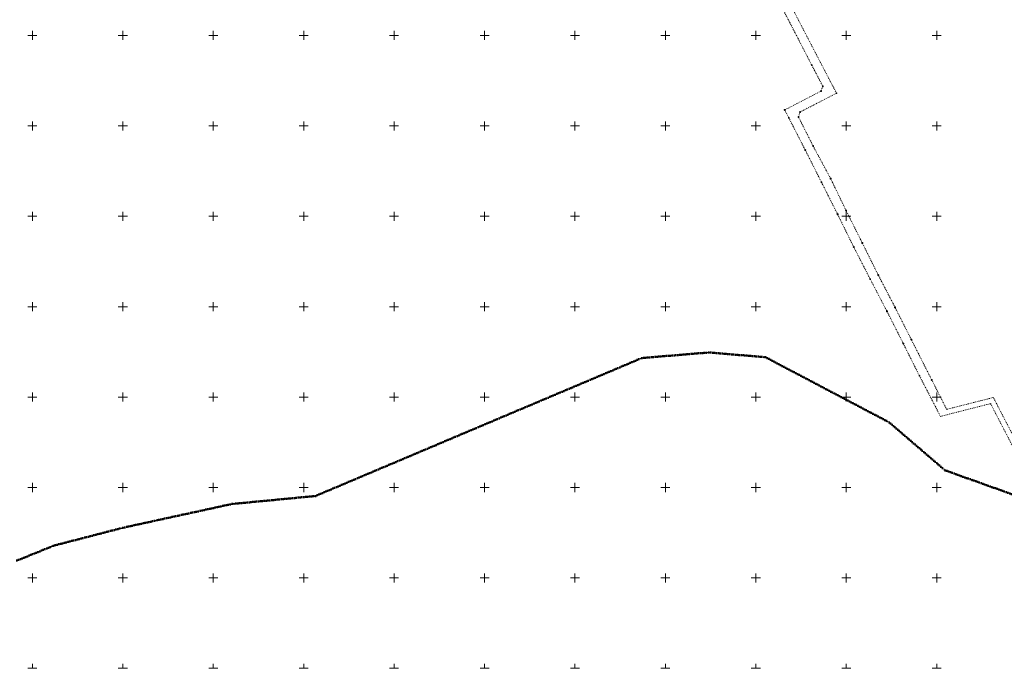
# Model space of a CAD drawing. Extents: x 6414462 to 20492237, y 5756825 to 17376351.
# Tile 102 of 127: x 6498093 to 6498637, y 5809250 to 5809609. Entities that reach past the tile are written whole.
import ezdxf

# ---------------------------------------------------------------- set-up
doc = ezdxf.new("R2010")
doc.units = 0
for name, pattern in [('2324-2024 mdcp$0$KROPK2', [1, 0.05, -0.95]), ('2324-2024 mdcp$0$PRZER1-1', [1, 0.5, -0.5]), ('2324-2024 mdcp$0$PRZER3-2', [2.5, 1.5, -1]), ('Lipnica teren 1$0$HIDDEN2', [0.1875, 0.125, -0.0625])]:
    doc.linetypes.add(name, pattern=pattern)
for name, color, linetype, lineweight in [('2324-2024 mdcp$0$GEPPGD', 7, 'Continuous', 18), ('2324-2024 mdcp$0$GEPPGO', 7, 'Continuous', 18), ('2324-2024 mdcp$0$GESJAE', 7, 'Continuous', 50), ('2324-2024 mdcp$0$GESJOB', 7, 'Continuous', 35), ('2324-2024 mdcp$0$Ramka sekcyjna', 7, 'Continuous', 18)]:
    doc.layers.add(name, color=color, linetype=linetype, lineweight=lineweight)
doc.layers.add('2324-2024 mdcp$0$GESUZY', color=7, linetype='Continuous', lineweight=18, true_color=0x008000)
doc.layers.add('Lipnica teren 1$0$demontaże', color=10, linetype='Continuous')

# ---------------------------------------------------------------- blocks, each defined once
blk = doc.blocks.new('2324-2024 mdcp$0$GEPPGD1_1')
at = {"true_color": 0xffffff}
blk.add_hatch(color=7, dxfattribs=at).paths.add_polyline_path([(0, -0.25), (0.077254, -0.237764), (0.146946, -0.202254), (0.202254, -0.146946), (0.237764, -0.077254), (0.25, 0), (0.237764, 0.077254), (0.202254, 0.146946), (0.146946, 0.202254), (0.077254, 0.237764), (0, 0.25), (-0.077254, 0.237764), (-0.146946, 0.202254), (-0.202254, 0.146946), (-0.237764, 0.077254), (-0.25, 0), (-0.237764, -0.077254), (-0.202254, -0.146946), (-0.146946, -0.202254), (-0.077254, -0.237764), (0, -0.25)])
at = {"color": 0}
blk.add_lwpolyline([(0, 0.25), (0.077254, 0.237764), (0.146946, 0.202254), (0.202254, 0.146946), (0.237764, 0.077254), (0.25, 0), (0.237764, -0.077254), (0.202254, -0.146946), (0.146946, -0.202254), (0.077254, -0.237764), (0, -0.25), (-0.077254, -0.237764), (-0.146946, -0.202254), (-0.202254, -0.146946), (-0.237764, -0.077254), (-0.25, 0), (-0.237764, 0.077254), (-0.202254, 0.146946), (-0.146946, 0.202254), (-0.077254, 0.237764)], close=True, dxfattribs=at)
blk = doc.blocks.new('2324-2024 mdcp$0$GEPPGO1_1')
at = {"true_color": 0xffffff}
blk.add_hatch(color=7, dxfattribs=at).paths.add_polyline_path([(0, -0.25), (0.077254, -0.237764), (0.146946, -0.202254), (0.202254, -0.146946), (0.237764, -0.077254), (0.25, 0), (0.237764, 0.077254), (0.202254, 0.146946), (0.146946, 0.202254), (0.077254, 0.237764), (0, 0.25), (-0.077254, 0.237764), (-0.146946, 0.202254), (-0.202254, 0.146946), (-0.237764, 0.077254), (-0.25, 0), (-0.237764, -0.077254), (-0.202254, -0.146946), (-0.146946, -0.202254), (-0.077254, -0.237764), (0, -0.25)])
at = {"color": 0}
blk.add_lwpolyline([(0, 0.25), (0.077254, 0.237764), (0.146946, 0.202254), (0.202254, 0.146946), (0.237764, 0.077254), (0.25, 0), (0.237764, -0.077254), (0.202254, -0.146946), (0.146946, -0.202254), (0.077254, -0.237764), (0, -0.25), (-0.077254, -0.237764), (-0.146946, -0.202254), (-0.202254, -0.146946), (-0.237764, -0.077254), (-0.25, 0), (-0.237764, 0.077254), (-0.202254, 0.146946), (-0.146946, 0.202254), (-0.077254, 0.237764)], close=True, dxfattribs=at)
blk = doc.blocks.new('2324-2024 mdcp$0$GEPPGD1_2')
at = {"true_color": 0xffffff}
blk.add_hatch(color=7, dxfattribs=at).paths.add_polyline_path([(0, -0.25), (0.077254, -0.237764), (0.146946, -0.202254), (0.202254, -0.146946), (0.237764, -0.077254), (0.25, 0), (0.237764, 0.077254), (0.202254, 0.146946), (0.146946, 0.202254), (0.077254, 0.237764), (0, 0.25), (-0.077254, 0.237764), (-0.146946, 0.202254), (-0.202254, 0.146946), (-0.237764, 0.077254), (-0.25, 0), (-0.237764, -0.077254), (-0.202254, -0.146946), (-0.146946, -0.202254), (-0.077254, -0.237764), (0, -0.25)])
blk.add_hatch(color=0).paths.add_polyline_path([(0, -0.045), (0.013906, -0.042798), (0.02645, -0.036406), (0.036406, -0.02645), (0.042798, -0.013906), (0.045, 0), (0.042798, 0.013906), (0.036406, 0.02645), (0.02645, 0.036406), (0.013906, 0.042798), (0, 0.045), (-0.013906, 0.042798), (-0.02645, 0.036406), (-0.036406, 0.02645), (-0.042798, 0.013906), (-0.045, 0), (-0.042798, -0.013906), (-0.036406, -0.02645), (-0.02645, -0.036406), (-0.013906, -0.042798), (0, -0.045)])
blk = doc.blocks.new('2324-2024 mdcp')
at = {"layer": '2324-2024 mdcp$0$GESJAE', "color": 7, "linetype": '2324-2024 mdcp$0$KROPK2', "lineweight": 50}
blk.add_lwpolyline([(6498091.39, 5809309.54), (6498111.63, 5809317.79), (6498150.07, 5809327.74), (6498168.96, 5809331.87), (6498175.24, 5809333.24), (6498193.92, 5809337.31), (6498210.37, 5809340.9), (6498212.45, 5809341.09), (6498256.47, 5809345.29), (6498436.99, 5809421.61), (6498474.08, 5809424.68), (6498505.32, 5809422.06), (6498573.7, 5809386.04), (6498604.63, 5809359.48), (6498619.59, 5809354.14), (6498649.96, 5809343.29)], dxfattribs=at)
at = {"layer": '2324-2024 mdcp$0$GESJOB', "color": 7, "linetype": '2324-2024 mdcp$0$PRZER3-2', "lineweight": 35}
blk.add_lwpolyline([(6498091.39, 5809309.54), (6498111.63, 5809317.79), (6498150.07, 5809327.74), (6498168.96, 5809331.87), (6498175.24, 5809333.24), (6498193.92, 5809337.31), (6498210.37, 5809340.9), (6498212.45, 5809341.09), (6498256.47, 5809345.29), (6498436.99, 5809421.61), (6498474.08, 5809424.68), (6498505.32, 5809422.06), (6498573.7, 5809386.04), (6498604.63, 5809359.48), (6498619.59, 5809354.14), (6498649.96, 5809343.29)], dxfattribs=at)
at = {"layer": '2324-2024 mdcp$0$GESUZY', "color": 96, "linetype": '2324-2024 mdcp$0$PRZER1-1', "lineweight": 18, "true_color": 0x008000}
for points in [[(6498508.58, 5809626.85), (6498530.93, 5809583.6), (6498537.04, 5809571.89), (6498536.08, 5809569.28), (6498515.97, 5809558.82), (6498518.23, 5809554.42), (6498527.32, 5809536.64), (6498536.3, 5809518.81), (6498545.23, 5809501.07), (6498554.12, 5809483.02), (6498563.23, 5809465.26), (6498572.52, 5809447.43), (6498581.55, 5809429.57), (6498590.46, 5809411.76), (6498600.7, 5809392.03), (6498601.92, 5809389.31), (6498604.91, 5809390.03), (6498629.8, 5809396.41), (6498656.08, 5809345.51)], [(6498658.9, 5809346.54), (6498631.33, 5809399.81), (6498605.51, 5809393.2), (6498597.27, 5809409.49), (6498586, 5809431.76), (6498576.96, 5809449.64), (6498567.68, 5809467.48), (6498558.88, 5809485.22), (6498549.88, 5809503.21), (6498541.39, 5809520.79), (6498531.67, 5809538.86), (6498523.57, 5809554.94), (6498524.44, 5809557.64), (6498544.63, 5809568.1), (6498542.29, 5809572.49), (6498477.47, 5809697.13)]]:
    blk.add_lwpolyline(points, dxfattribs=at)
at = {"layer": '2324-2024 mdcp$0$Ramka sekcyjna', "color": 7, "linetype": 'Continuous', "lineweight": 18, "flags": 128}
for points in [[(6498100, 5809597.5), (6498100, 5809602.5)], [(6498150, 5809597.5), (6498150, 5809602.5)], [(6498200, 5809597.5), (6498200, 5809602.5)], [(6498250, 5809597.5), (6498250, 5809602.5)], [(6498300, 5809597.5), (6498300, 5809602.5)], [(6498350, 5809597.5), (6498350, 5809602.5)], [(6498400, 5809597.5), (6498400, 5809602.5)], [(6498400, 5809597.5), (6498400, 5809602.5)], [(6498450, 5809597.5), (6498450, 5809602.5)], [(6498500, 5809597.5), (6498500, 5809602.5)], [(6498550, 5809597.5), (6498550, 5809602.5)], [(6498600, 5809597.5), (6498600, 5809602.5)], [(6498102.5, 5809600), (6498097.5, 5809600)], [(6498152.5, 5809600), (6498147.5, 5809600)], [(6498202.5, 5809600), (6498197.5, 5809600)], [(6498252.5, 5809600), (6498247.5, 5809600)], [(6498302.5, 5809600), (6498297.5, 5809600)], [(6498352.5, 5809600), (6498347.5, 5809600)], [(6498400, 5809600), (6498397.5, 5809600)], [(6498400, 5809600), (6498402.5, 5809600)], [(6498452.5, 5809600), (6498447.5, 5809600)], [(6498502.5, 5809600), (6498497.5, 5809600)], [(6498552.5, 5809600), (6498547.5, 5809600)], [(6498602.5, 5809600), (6498597.5, 5809600)], [(6498100, 5809547.5), (6498100, 5809552.5)], [(6498150, 5809547.5), (6498150, 5809552.5)], [(6498200, 5809547.5), (6498200, 5809552.5)], [(6498250, 5809547.5), (6498250, 5809552.5)], [(6498300, 5809547.5), (6498300, 5809552.5)], [(6498350, 5809547.5), (6498350, 5809552.5)], [(6498400, 5809547.5), (6498400, 5809552.5)], [(6498400, 5809547.5), (6498400, 5809552.5)], [(6498450, 5809547.5), (6498450, 5809552.5)], [(6498500, 5809547.5), (6498500, 5809552.5)], [(6498550, 5809547.5), (6498550, 5809552.5)], [(6498600, 5809547.5), (6498600, 5809552.5)], [(6498102.5, 5809550), (6498097.5, 5809550)], [(6498152.5, 5809550), (6498147.5, 5809550)], [(6498202.5, 5809550), (6498197.5, 5809550)], [(6498252.5, 5809550), (6498247.5, 5809550)], [(6498302.5, 5809550), (6498297.5, 5809550)], [(6498352.5, 5809550), (6498347.5, 5809550)], [(6498400, 5809550), (6498397.5, 5809550)], [(6498400, 5809550), (6498402.5, 5809550)], [(6498452.5, 5809550), (6498447.5, 5809550)], [(6498502.5, 5809550), (6498497.5, 5809550)], [(6498552.5, 5809550), (6498547.5, 5809550)], [(6498602.5, 5809550), (6498597.5, 5809550)], [(6498102.5, 5809500), (6498097.5, 5809500)], [(6498102.5, 5809500), (6498097.5, 5809500)], [(6498100, 5809500), (6498100, 5809502.5)], [(6498100, 5809500), (6498100, 5809497.5)], [(6498152.5, 5809500), (6498147.5, 5809500)], [(6498152.5, 5809500), (6498147.5, 5809500)], [(6498150, 5809500), (6498150, 5809502.5)], [(6498150, 5809500), (6498150, 5809497.5)], [(6498202.5, 5809500), (6498197.5, 5809500)], [(6498202.5, 5809500), (6498197.5, 5809500)], [(6498200, 5809500), (6498200, 5809502.5)], [(6498200, 5809500), (6498200, 5809497.5)], [(6498252.5, 5809500), (6498247.5, 5809500)], [(6498252.5, 5809500), (6498247.5, 5809500)], [(6498250, 5809500), (6498250, 5809502.5)], [(6498250, 5809500), (6498250, 5809497.5)], [(6498302.5, 5809500), (6498297.5, 5809500)], [(6498302.5, 5809500), (6498297.5, 5809500)], [(6498300, 5809500), (6498300, 5809502.5)], [(6498300, 5809500), (6498300, 5809497.5)], [(6498352.5, 5809500), (6498347.5, 5809500)], [(6498352.5, 5809500), (6498347.5, 5809500)], [(6498350, 5809500), (6498350, 5809502.5)], [(6498350, 5809500), (6498350, 5809497.5)], [(6498400, 5809500), (6498397.5, 5809500)], [(6498400, 5809500), (6498397.5, 5809500)], [(6498400, 5809500), (6498400, 5809502.5)], [(6498400, 5809500), (6498400, 5809502.5)], [(6498400, 5809500), (6498402.5, 5809500)], [(6498400, 5809500), (6498400, 5809497.5)], [(6498400, 5809500), (6498400, 5809497.5)], [(6498400, 5809500), (6498402.5, 5809500)], [(6498452.5, 5809500), (6498447.5, 5809500)], [(6498452.5, 5809500), (6498447.5, 5809500)], [(6498450, 5809500), (6498450, 5809502.5)], [(6498450, 5809500), (6498450, 5809497.5)], [(6498502.5, 5809500), (6498497.5, 5809500)], [(6498502.5, 5809500), (6498497.5, 5809500)], [(6498500, 5809500), (6498500, 5809502.5)], [(6498500, 5809500), (6498500, 5809497.5)], [(6498552.5, 5809500), (6498547.5, 5809500)], [(6498552.5, 5809500), (6498547.5, 5809500)], [(6498550, 5809500), (6498550, 5809502.5)], [(6498550, 5809500), (6498550, 5809497.5)], [(6498602.5, 5809500), (6498597.5, 5809500)], [(6498602.5, 5809500), (6498597.5, 5809500)], [(6498600, 5809500), (6498600, 5809502.5)], [(6498600, 5809500), (6498600, 5809497.5)], [(6498102.5, 5809450), (6498097.5, 5809450)], [(6498100, 5809447.5), (6498100, 5809452.5)], [(6498152.5, 5809450), (6498147.5, 5809450)], [(6498150, 5809447.5), (6498150, 5809452.5)], [(6498202.5, 5809450), (6498197.5, 5809450)], [(6498200, 5809447.5), (6498200, 5809452.5)], [(6498252.5, 5809450), (6498247.5, 5809450)], [(6498250, 5809447.5), (6498250, 5809452.5)], [(6498302.5, 5809450), (6498297.5, 5809450)], [(6498300, 5809447.5), (6498300, 5809452.5)], [(6498352.5, 5809450), (6498347.5, 5809450)], [(6498350, 5809447.5), (6498350, 5809452.5)], [(6498400, 5809450), (6498397.5, 5809450)], [(6498400, 5809447.5), (6498400, 5809452.5)], [(6498400, 5809447.5), (6498400, 5809452.5)], [(6498400, 5809450), (6498402.5, 5809450)], [(6498452.5, 5809450), (6498447.5, 5809450)], [(6498450, 5809447.5), (6498450, 5809452.5)], [(6498502.5, 5809450), (6498497.5, 5809450)], [(6498500, 5809447.5), (6498500, 5809452.5)], [(6498552.5, 5809450), (6498547.5, 5809450)], [(6498550, 5809447.5), (6498550, 5809452.5)], [(6498602.5, 5809450), (6498597.5, 5809450)], [(6498600, 5809447.5), (6498600, 5809452.5)], [(6498102.5, 5809400), (6498097.5, 5809400)], [(6498100, 5809397.5), (6498100, 5809402.5)], [(6498152.5, 5809400), (6498147.5, 5809400)], [(6498150, 5809397.5), (6498150, 5809402.5)], [(6498202.5, 5809400), (6498197.5, 5809400)], [(6498200, 5809397.5), (6498200, 5809402.5)], [(6498252.5, 5809400), (6498247.5, 5809400)], [(6498250, 5809397.5), (6498250, 5809402.5)], [(6498302.5, 5809400), (6498297.5, 5809400)], [(6498300, 5809397.5), (6498300, 5809402.5)], [(6498352.5, 5809400), (6498347.5, 5809400)], [(6498350, 5809397.5), (6498350, 5809402.5)], [(6498400, 5809400), (6498397.5, 5809400)], [(6498400, 5809397.5), (6498400, 5809402.5)], [(6498400, 5809397.5), (6498400, 5809402.5)], [(6498400, 5809400), (6498402.5, 5809400)], [(6498452.5, 5809400), (6498447.5, 5809400)], [(6498450, 5809397.5), (6498450, 5809402.5)], [(6498502.5, 5809400), (6498497.5, 5809400)], [(6498500, 5809397.5), (6498500, 5809402.5)], [(6498552.5, 5809400), (6498547.5, 5809400)], [(6498550, 5809397.5), (6498550, 5809402.5)], [(6498602.5, 5809400), (6498597.5, 5809400)], [(6498600, 5809397.5), (6498600, 5809402.5)], [(6498100, 5809347.5), (6498100, 5809352.5)], [(6498150, 5809347.5), (6498150, 5809352.5)], [(6498200, 5809347.5), (6498200, 5809352.5)], [(6498250, 5809347.5), (6498250, 5809352.5)], [(6498300, 5809347.5), (6498300, 5809352.5)], [(6498350, 5809347.5), (6498350, 5809352.5)], [(6498400, 5809347.5), (6498400, 5809352.5)], [(6498400, 5809347.5), (6498400, 5809352.5)], [(6498450, 5809347.5), (6498450, 5809352.5)], [(6498500, 5809347.5), (6498500, 5809352.5)], [(6498550, 5809347.5), (6498550, 5809352.5)], [(6498600, 5809347.5), (6498600, 5809352.5)], [(6498102.5, 5809350), (6498097.5, 5809350)], [(6498152.5, 5809350), (6498147.5, 5809350)], [(6498202.5, 5809350), (6498197.5, 5809350)], [(6498252.5, 5809350), (6498247.5, 5809350)], [(6498302.5, 5809350), (6498297.5, 5809350)], [(6498352.5, 5809350), (6498347.5, 5809350)], [(6498400, 5809350), (6498397.5, 5809350)], [(6498400, 5809350), (6498402.5, 5809350)], [(6498452.5, 5809350), (6498447.5, 5809350)], [(6498502.5, 5809350), (6498497.5, 5809350)], [(6498552.5, 5809350), (6498547.5, 5809350)], [(6498602.5, 5809350), (6498597.5, 5809350)], [(6498100, 5809297.5), (6498100, 5809302.5)], [(6498150, 5809297.5), (6498150, 5809302.5)], [(6498200, 5809297.5), (6498200, 5809302.5)], [(6498250, 5809297.5), (6498250, 5809302.5)], [(6498300, 5809297.5), (6498300, 5809302.5)], [(6498350, 5809297.5), (6498350, 5809302.5)], [(6498400, 5809297.5), (6498400, 5809302.5)], [(6498400, 5809297.5), (6498400, 5809302.5)], [(6498450, 5809297.5), (6498450, 5809302.5)], [(6498500, 5809297.5), (6498500, 5809302.5)], [(6498550, 5809297.5), (6498550, 5809302.5)], [(6498600, 5809297.5), (6498600, 5809302.5)], [(6498102.5, 5809300), (6498097.5, 5809300)], [(6498152.5, 5809300), (6498147.5, 5809300)], [(6498202.5, 5809300), (6498197.5, 5809300)], [(6498252.5, 5809300), (6498247.5, 5809300)], [(6498302.5, 5809300), (6498297.5, 5809300)], [(6498352.5, 5809300), (6498347.5, 5809300)], [(6498400, 5809300), (6498397.5, 5809300)], [(6498400, 5809300), (6498402.5, 5809300)], [(6498452.5, 5809300), (6498447.5, 5809300)], [(6498502.5, 5809300), (6498497.5, 5809300)], [(6498552.5, 5809300), (6498547.5, 5809300)], [(6498602.5, 5809300), (6498597.5, 5809300)], [(6498100, 5809250), (6498100, 5809252.5)], [(6498150, 5809250), (6498150, 5809252.5)], [(6498200, 5809250), (6498200, 5809252.5)], [(6498250, 5809250), (6498250, 5809252.5)], [(6498300, 5809250), (6498300, 5809252.5)], [(6498350, 5809250), (6498350, 5809252.5)], [(6498400, 5809250), (6498400, 5809252.5)], [(6498400, 5809250), (6498400, 5809252.5)], [(6498450, 5809250), (6498450, 5809252.5)], [(6498500, 5809250), (6498500, 5809252.5)], [(6498550, 5809250), (6498550, 5809252.5)], [(6498600, 5809250), (6498600, 5809252.5)], [(6498102.5, 5809250), (6498097.5, 5809250)], [(6498152.5, 5809250), (6498147.5, 5809250)], [(6498202.5, 5809250), (6498197.5, 5809250)], [(6498252.5, 5809250), (6498247.5, 5809250)], [(6498302.5, 5809250), (6498297.5, 5809250)], [(6498352.5, 5809250), (6498347.5, 5809250)], [(6498400, 5809250), (6498397.5, 5809250)], [(6498400, 5809250), (6498402.5, 5809250)], [(6498452.5, 5809250), (6498447.5, 5809250)], [(6498502.5, 5809250), (6498497.5, 5809250)], [(6498552.5, 5809250), (6498547.5, 5809250)], [(6498602.5, 5809250), (6498597.5, 5809250)]]:
    blk.add_lwpolyline(points, dxfattribs=at)
at = {"layer": '2324-2024 mdcp$0$GEPPGD', "color": 7, "linetype": 'Continuous', "lineweight": 18}
for name, p in [('2324-2024 mdcp$0$GEPPGD1_1', (6498530.93, 5809583.6)), ('2324-2024 mdcp$0$GEPPGD1_1', (6498536.08, 5809569.28)), ('2324-2024 mdcp$0$GEPPGD1_1', (6498537.04, 5809571.89)), ('2324-2024 mdcp$0$GEPPGD1_2', (6498542.29, 5809572.49)), ('2324-2024 mdcp$0$GEPPGD1_1', (6498544.63, 5809568.1)), ('2324-2024 mdcp$0$GEPPGD1_1', (6498515.97, 5809558.82)), ('2324-2024 mdcp$0$GEPPGD1_1', (6498524.44, 5809557.64)), ('2324-2024 mdcp$0$GEPPGD1_1', (6498518.23, 5809554.42)), ('2324-2024 mdcp$0$GEPPGD1_1', (6498523.57, 5809554.94)), ('2324-2024 mdcp$0$GEPPGD1_1', (6498527.32, 5809536.64)), ('2324-2024 mdcp$0$GEPPGD1_1', (6498531.67, 5809538.86)), ('2324-2024 mdcp$0$GEPPGD1_1', (6498536.3, 5809518.81)), ('2324-2024 mdcp$0$GEPPGD1_1', (6498541.39, 5809520.79)), ('2324-2024 mdcp$0$GEPPGD1_1', (6498549.88, 5809503.21)), ('2324-2024 mdcp$0$GEPPGD1_1', (6498545.23, 5809501.07)), ('2324-2024 mdcp$0$GEPPGD1_1', (6498554.12, 5809483.02)), ('2324-2024 mdcp$0$GEPPGD1_1', (6498558.88, 5809485.22)), ('2324-2024 mdcp$0$GEPPGD1_1', (6498563.23, 5809465.26)), ('2324-2024 mdcp$0$GEPPGD1_1', (6498567.68, 5809467.48)), ('2324-2024 mdcp$0$GEPPGD1_1', (6498576.96, 5809449.64)), ('2324-2024 mdcp$0$GEPPGD1_1', (6498572.52, 5809447.43)), ('2324-2024 mdcp$0$GEPPGD1_1', (6498586, 5809431.76)), ('2324-2024 mdcp$0$GEPPGD1_1', (6498581.55, 5809429.57)), ('2324-2024 mdcp$0$GEPPGD1_1', (6498590.46, 5809411.76)), ('2324-2024 mdcp$0$GEPPGD1_1', (6498597.27, 5809409.49))]:
    blk.add_blockref(name, p, dxfattribs=at)
at = {"layer": '2324-2024 mdcp$0$GEPPGO', "color": 7, "linetype": 'Continuous', "lineweight": 18}
for p in [(6498436.99, 5809421.61), (6498474.08, 5809424.68), (6498505.32, 5809422.06)]:
    blk.add_blockref('2324-2024 mdcp$0$GEPPGO1_1', p, dxfattribs=at)
blk = doc.blocks.new('Lipnica teren 1')
at = {"layer": 'Lipnica teren 1$0$demontaże', "linetype": 'Lipnica teren 1$0$HIDDEN2'}
blk.add_blockref('2324-2024 mdcp', (0, 0), dxfattribs=at)

msp = doc.modelspace()

# ---------------------------------------------------------------- block references
msp.add_blockref('Lipnica teren 1', (0, 0))

doc.saveas('drawing.dxf')
